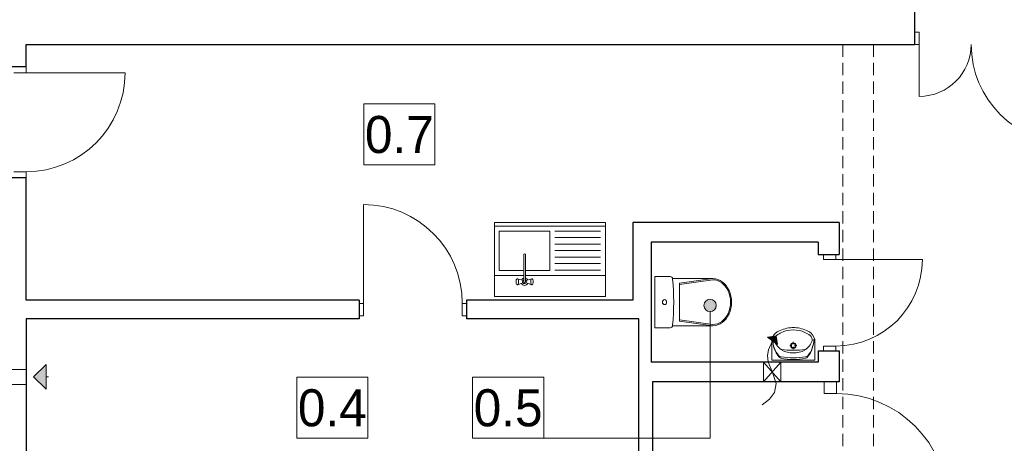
# Model space of a CAD drawing. Extents: x -547885 to -186295, y -25370 to 156194.
# Tile 165 of 256: x -488401 to -480430, y 35491 to 38918. Entities that reach past the tile are written whole.
import ezdxf

# ---------------------------------------------------------------- set-up
doc = ezdxf.new("R2010")
doc.units = 0
doc.header["$MEASUREMENT"] = 0
doc.linetypes.add('Krawędzie ukryte', pattern=[150, 100, -50])
for name, color, linetype in [('INWENT OPISY', 7, 'Continuous'), ('INWENT WYMIARY', 7, 'Continuous'), ('INWENT wyposarzenie', 7, 'Continuous'), ('Istniejące kominy', 7, 'Continuous')]:
    doc.layers.add(name, color=color, linetype=linetype)
for name, color, linetype, lineweight in [('INWENT OPISY_Nr_Pióra__21', 7, 'Continuous', 9), ('INWENT WYMIARY_Nr_Pióra__21', 7, 'Continuous', 9), ('INWENT wyposarzenie_Nr_Pióra__21', 7, 'Continuous', 9), ('INWENT. DRZWI_Nr_Pióra__5', 7, 'Continuous', 13), ('INWENT.ŚCIANY_Nr_Pióra__1', 7, 'Continuous', 25), ('Istniejące kominy_Nr_Pióra__21', 7, 'Continuous', 9), ('Istniejące stropy_Nr_Pióra__5', 7, 'Continuous', 13)]:
    doc.layers.add(name, color=color, linetype=linetype, lineweight=lineweight)
doc.styles.add('GENERATED_STYLE_1', font='txt')
doc.styles.add('GENERATED_STYLE_2', font='txt')
doc.dimstyles.new('GENERATED_STYLE__5', dxfattribs={"dimtxt": 160.000002, "dimasz": 114, "dimexe": 0.18, "dimexo": 0, "dimgap": 0.09, "dimtad": 1, "dimtih": 1, "dimtoh": 1, "dimdec": 0, "dimlfac": 0.1, "dimzin": 0, "dimdsep": 46, "dimtxsty": 'GENERATED_STYLE_2', "dimblk": 'ARROWHEAD_2', "dimblk1": 'ARROWHEAD_2', "dimblk2": 'ARROWHEAD_2', "dimcen": 0.09, "dimclrd": 7, "dimclre": 7, "dimclrt": 7, "dimazin": 0, "dimtfac": 1, "dimtdec": 4, "dimtmove": 0, "dimatfit": 3, "dimfxl": 0, "dimtolj": 1, "dimtzin": 0, "dimarcsym": 0})
doc.dimstyles.new('GENERATED_STYLE__6', dxfattribs={"dimtxt": 160.000002, "dimasz": 114, "dimexe": 0.18, "dimexo": 0, "dimgap": 0.09, "dimtad": 1, "dimdec": 0, "dimlfac": 0.1, "dimzin": 0, "dimdsep": 46, "dimtxsty": 'GENERATED_STYLE_2', "dimblk": 'ARROWHEAD_2', "dimblk1": 'ARROWHEAD_2', "dimblk2": 'ARROWHEAD_2', "dimcen": 0.09, "dimclrd": 7, "dimclre": 7, "dimclrt": 7, "dimazin": 0, "dimtfac": 1, "dimtdec": 4, "dimtmove": 2, "dimatfit": 3, "dimfxl": 0, "dimtolj": 1, "dimtzin": 0, "dimarcsym": 0})
doc.dimstyles.new('GENERATED_STYLE__7', dxfattribs={"dimtxt": 160.000002, "dimasz": 114, "dimexe": 0.18, "dimexo": 0, "dimgap": 0.09, "dimtad": 1, "dimdec": 0, "dimlfac": 0.1, "dimzin": 0, "dimdsep": 46, "dimtxsty": 'GENERATED_STYLE_2', "dimblk": 'ARROWHEAD_2', "dimblk1": 'ARROWHEAD_2', "dimblk2": 'ARROWHEAD_2', "dimcen": 0.09, "dimclrd": 7, "dimclre": 7, "dimclrt": 7, "dimazin": 0, "dimtfac": 1, "dimtdec": 4, "dimtmove": 0, "dimatfit": 3, "dimfxl": 0, "dimtolj": 1, "dimtzin": 0, "dimarcsym": 0})

# ---------------------------------------------------------------- blocks, each defined once
blk = doc.blocks.new('Symbol WC 2 14_251', base_point=(-483258.3, 36425.4))
at = {"layer": 'INWENT wyposarzenie_Nr_Pióra__21', "linetype": 'Continuous'}
for p, q in [((-483258.3, 36425.4), (-483258.3, 36839.9)), ((-483258.3, 36839.9), (-483135.8, 36839.9)), ((-483116.2, 36823.5), (-482789.4, 36823.5)), ((-482789.8, 36823.5), (-483058.7, 36786.3)), ((-482789.8, 36813.7), (-483058.7, 36776.6)), ((-483058.7, 36632.6), (-483058.7, 36786.3)), ((-483058.7, 36632.6), (-483058.7, 36478.9)), ((-483116, 36441.8), (-482789.4, 36441.8)), ((-482789.8, 36451.5), (-483058.7, 36488.7)), ((-482789.8, 36441.8), (-483058.7, 36478.9)), ((-483258.3, 36425.4), (-483135.8, 36425.4))]:
    blk.add_line(p, q, dxfattribs=at)
for centre, major_axis, ratio, start_param, end_param in [((-483135.8, 36815.8), (0, 24.1), 0.857479, 4.812804, 6.283185), ((-484627.7, 36632.6), (0, 1773.6), 0.857479, 4.60742, 4.817236), ((-482789.8, 36632.6), (0, -181.1), 0.790357, 0, 3.141593), ((-482789.4, 36632.6), (0, -190.8), 0.791506, 0, 3.141593), ((-483135.8, 36449.4), (0, 24.1), 0.857479, 3.141593, 4.602988)]:
    blk.add_ellipse(centre, major_axis=major_axis, ratio=ratio, start_param=start_param, end_param=end_param, dxfattribs=at)
blk.add_ellipse((-483181, 36632.6), major_axis=(0, 20.1), ratio=0.857479, dxfattribs=at)
blk = doc.blocks.new('Symbol Umywalka 14_253', base_point=(-481963.3, 36427.7))
at = {"layer": 'INWENT wyposarzenie_Nr_Pióra__21', "linetype": 'Continuous'}
for p, q in [((-482313.3, 36161.9), (-482313.3, 36310)), ((-482167.7, 36280.7), (-482149.1, 36280.7)), ((-482138.3, 36291.5), (-482138.3, 36310.2)), ((-482138.3, 36251.3), (-482138.3, 36269.9)), ((-482127.4, 36280.7), (-482108.8, 36280.7)), ((-481963.3, 36161.9), (-481963.3, 36310)), ((-481963.3, 36161.9), (-482313.3, 36161.9)), ((-482193.5, 36161.9), (-482083.2, 36161.9))]:
    blk.add_line(p, q, dxfattribs=at)
for radius in [22.7, 16.2]:
    blk.add_circle((-482138.3, 36280.7), radius, dxfattribs=at)
for centre, radius, start, end in [((-482224.4, 36313.8), 89, 128.74542, 182.45518), ((-482239.5, 36322.7), 52.5, 130.80161, 183.93061), ((-482193.9, 36275.6), 137.9, 117.15714, 128.68481), ((-482153.5, 36215.5), 189.9, 99.99776, 129.28506), ((-482129.5, 36140.1), 287.9, 94.20524, 116.2597), ((-482138.3, 36203), 205.2, 76.43339, 103.56661), ((-482138.3, 36252.7), 175, 85.98758, 94.01241), ((-482147.2, 36140.1), 287.9, 63.7403, 85.79476), ((-482123.1, 36215.5), 189.9, 50.71494, 80.00224), ((-482082.7, 36275.6), 137.9, 51.31519, 62.84286), ((-482037.2, 36322.7), 52.5, 356.06939, 49.19839), ((-482052.3, 36313.8), 89, 357.54482, 51.25458), ((-482084.2, 36329.1), 220.1, 179.01528, 219.25775), ((-482106.5, 36330.3), 197.8, 179.24582, 221.39804), ((-482146.7, 36376.5), 156, 201.55193, 237.15578), ((-482130, 36376.5), 156, 302.84422, 338.44807), ((-482192.4, 36329.2), 220.1, 320.66478, 0.90725), ((-482170.1, 36330.4), 197.8, 318.52449, 0.67671), ((-482233, 36218.8), 29.2, 221.39803, 262.09208), ((-482232, 36208.3), 29.2, 219.25775, 257.22851), ((-482134.1, 36930.7), 747.9, 262.09208, 269.67755), ((-482138.3, 36881.8), 638.3, 261.17957, 278.82655), ((-482150.8, 36379), 156, 238.94394, 274.60598), ((-482141.7, 36930.7), 747.9, 270.24498, 277.83045), ((-482125.8, 36379), 156, 265.39402, 301.05606), ((-482043.8, 36218.7), 29.2, 277.83045, 318.52449), ((-482044.7, 36208.2), 29.2, 282.69402, 320.66478), ((-482141.6, 36607.1), 438.1, 257.22851, 270.43281), ((-482134.6, 36607.1), 438.1, 269.48972, 282.69402)]:
    blk.add_arc(centre, radius, start, end, dxfattribs=at)
blk = doc.blocks.new('Linia_3', base_point=(-488288.3, 36027.6))
at = {"layer": 'Istniejące kominy_Nr_Pióra__21', "linetype": 'Continuous'}
blk.add_hatch(color=256, dxfattribs=at).paths.add_polyline_path([(-488288.3, 36027.6), (-488188.3, 36127.6), (-488188.3, 35927.6)], flags=0)
for p, q in [((-488288.3, 36027.6), (-488188.3, 36127.6)), ((-488188.3, 36127.6), (-488188.3, 35927.6)), ((-488288.3, 36027.6), (-488188.3, 35927.6)), ((-488188.3, 36027.6), (-488168.3, 36027.6))]:
    blk.add_line(p, q, dxfattribs=at)
blk = doc.blocks.new('Linia_4', base_point=(-482812.3, 35531.7))
at = {"layer": 'INWENT OPISY_Nr_Pióra__21', "linetype": 'Continuous'}
blk.add_hatch(color=256, dxfattribs=at).paths.add_polyline_path([(-482762.3, 36606.2), (-482766.1, 36625.3), (-482777, 36641.6), (-482793.2, 36652.4), (-482812.3, 36656.2), (-482831.5, 36652.4), (-482847.7, 36641.6), (-482858.5, 36625.3), (-482862.3, 36606.2), (-482858.5, 36587.1), (-482847.7, 36570.9), (-482831.5, 36560), (-482812.3, 36556.2), (-482793.2, 36560), (-482777, 36570.9), (-482766.1, 36587.1)], flags=0)
blk.add_line((-482812.3, 35531.7), (-482812.3, 36556.2), dxfattribs=at)
blk.add_circle((-482812.3, 36606.2), 50, dxfattribs=at)
blk = doc.blocks.new('Krzywa_4', base_point=(-482389.6, 35801))
at = {"layer": 'Istniejące kominy_Nr_Pióra__21', "linetype": 'Continuous'}
blk.add_hatch(color=256, dxfattribs=at).paths.add_polyline_path([(-482276.8, 36360.6), (-482265.4, 36290.8), (-482346.6, 36349.1)], flags=0)
for p, q in [((-482276.8, 36360.6), (-482346.6, 36349.1)), ((-482265.4, 36290.8), (-482346.6, 36349.1)), ((-482276.8, 36360.6), (-482265.4, 36290.8))]:
    blk.add_line(p, q, dxfattribs=at)
at = {"layer": 'Istniejące kominy_Nr_Pióra__21', "linetype": 'Continuous', "flags": 128}
blk.add_lwpolyline([(-482389.6, 35801), (-482330, 35846.9), (-482290.8, 35901.4), (-482276.8, 35974.1), (-482305.9, 36062.6), (-482341.7, 36150.3), (-482345.9, 36199.7), (-482338.5, 36245.7), (-482306, 36319.9)], dxfattribs=at)
blk = doc.blocks.new('*D652')
at = {"layer": 'INWENT WYMIARY_Nr_Pióra__21', "linetype": 'Continuous'}
for p, q in [((-509855, 47120.3), (-509941.6, 46970.3)), ((-509898.3, 46932.8), (-509898.3, 47157.8)), ((-471916.6, 46970.3), (-471830, 47120.3)), ((-471873.3, 46932.8), (-471873.3, 47157.8)), ((-509971.7, 47045.3), (-509898.3, 47045.3)), ((-509898.3, 47045.3), (-471873.3, 47045.3)), ((-471873.3, 47045.3), (-471800, 47045.3))]:
    blk.add_line(p, q, dxfattribs=at)
at = {"layer": 'INWENT WYMIARY_Nr_Pióra__21', "insert": (-491116.2, 47077.3), "char_height": 160, "attachment_point": 7, "style": 'GENERATED_STYLE_2'}
blk.add_mtext('{3\xa0803}', dxfattribs=at)
blk = doc.blocks.new('ARROWHEAD_2')
at = {"color": 0, "linetype": 'Continuous', "lineweight": 0}
for p, q in [((0, 0), (-1, 0)), ((-0.378, -0.655), (0.378, 0.655))]:
    blk.add_line(p, q, dxfattribs=at)
blk = doc.blocks.new('*D654')
at = {"layer": 'INWENT WYMIARY_Nr_Pióra__21', "linetype": 'Continuous'}
for p, q in [((-471242.1, 45147.6), (-471242.1, 45221)), ((-471129.6, 45147.6), (-471354.6, 45147.6)), ((-471317.1, 45190.9), (-471167.1, 45104.3)), ((-471167.1, 45044.3), (-471317.1, 45130.9)), ((-471242.1, 45087.6), (-471242.1, 45147.6)), ((-471129.6, 45087.6), (-471354.6, 45087.6))]:
    blk.add_line(p, q, dxfattribs=at)
at = {"layer": 'INWENT WYMIARY_Nr_Pióra__21', "char_height": 160, "attachment_point": 7, "rotation": 90, "style": 'GENERATED_STYLE_2'}
for s, insert in [('{6}', (-471274.1, 45248.7)), ('{1\xa0238}', (-471274.1, 38667.2))]:
    blk.add_mtext(s, dxfattribs=dict(at, insert=insert))
blk = doc.blocks.new('*D655')
at = {"layer": 'INWENT WYMIARY_Nr_Pióra__21', "linetype": 'Continuous'}
for p, q in [((-471020.1, 45147.6), (-471020.1, 45221)), ((-470907.6, 45147.6), (-471132.6, 45147.6)), ((-470945.1, 45104.3), (-471095.1, 45190.9)), ((-471020.1, 32707.6), (-471020.1, 45147.6)), ((-470907.6, 32707.6), (-471132.6, 32707.6)), ((-471095.1, 32750.9), (-470945.1, 32664.3)), ((-471020.1, 32634.3), (-471020.1, 32707.6))]:
    blk.add_line(p, q, dxfattribs=at)
at = {"layer": 'INWENT WYMIARY_Nr_Pióra__21', "insert": (-471052.1, 38697.2), "char_height": 160, "attachment_point": 7, "rotation": 90, "style": 'GENERATED_STYLE_2'}
blk.add_mtext('{1\xa0244}', dxfattribs=at)

msp = doc.modelspace()

# ---------------------------------------------------------------- linework, layer by layer
at = {"layer": 'INWENT OPISY_Nr_Pióra__21', "linetype": 'Continuous'}
msp.add_line((-484159, 35531.7), (-482812.3, 35531.7), dxfattribs=at)
at = {"layer": 'INWENT wyposarzenie_Nr_Pióra__21', "linetype": 'Continuous'}
for p, q in [((-484558.3, 37277.6), (-484558.3, 37227.6)), ((-484558.3, 37277.6), (-483658.3, 37277.6)), ((-484558.3, 37277.6), (-484558.3, 36677.6)), ((-484558.3, 37247.6), (-483658.3, 37247.6)), ((-484558.3, 36847.6), (-484558.3, 37247.6)), ((-483658.3, 37277.6), (-483658.3, 37227.6)), ((-483658.3, 37277.6), (-483658.3, 36677.6)), ((-483658.3, 37247.6), (-483658.3, 36847.6)), ((-484518.3, 37207.6), (-484518.3, 36887.6)), ((-484108.3, 37207.6), (-484518.3, 37207.6)), ((-484108.3, 36887.6), (-484108.3, 37207.6)), ((-484068.3, 37207.6), (-483698.3, 37207.6)), ((-484068.3, 37155.1), (-483698.3, 37155.1)), ((-484068.3, 37102.6), (-483698.3, 37102.6)), ((-484321.2, 36796.2), (-484321.2, 37016.5)), ((-484305.4, 37016.5), (-484305.4, 36796.2)), ((-484068.3, 37050.1), (-483698.3, 37050.1)), ((-484068.3, 36997.6), (-483698.3, 36997.6)), ((-484068.3, 36945.1), (-483698.3, 36945.1)), ((-484321.2, 36847.6), (-484558.3, 36847.6)), ((-484518.3, 36887.6), (-484321.2, 36887.6)), ((-484305.4, 36887.6), (-484108.3, 36887.6)), ((-483658.3, 36847.6), (-484305.4, 36847.6)), ((-484068.3, 36892.6), (-483698.3, 36892.6)), ((-484383.3, 36801.1), (-484382.5, 36807.6)), ((-484383.3, 36794.2), (-484383.3, 36801.1)), ((-484382.5, 36787.6), (-484383.3, 36794.2)), ((-484382.5, 36807.6), (-484380.9, 36813)), ((-484380.9, 36782.3), (-484382.5, 36787.6)), ((-484380.9, 36813), (-484378.9, 36816.4)), ((-484378.9, 36778.8), (-484380.9, 36782.3)), ((-484373.7, 36820.2), (-484378.9, 36816.4)), ((-484373.7, 36775.1), (-484378.9, 36778.8)), ((-484373.7, 36820.2), (-484370.9, 36821.6)), ((-484370.9, 36773.6), (-484373.7, 36775.1)), ((-484370.9, 36821.6), (-484368.1, 36820.2)), ((-484333.4, 36809.7), (-484370.9, 36821.6)), ((-484333.4, 36785.6), (-484370.9, 36773.6)), ((-484368.1, 36775.1), (-484370.9, 36773.6)), ((-484368.1, 36820.2), (-484365.6, 36816)), ((-484365.6, 36779.2), (-484368.1, 36775.1)), ((-484365.6, 36816), (-484363.8, 36809.6)), ((-484363.8, 36785.6), (-484365.6, 36779.2)), ((-484363.8, 36809.6), (-484362.8, 36801.8)), ((-484362.8, 36793.5), (-484363.8, 36785.6)), ((-484362.8, 36801.8), (-484362.8, 36793.5)), ((-484293.2, 36809.7), (-484255.7, 36821.6)), ((-484293.2, 36785.6), (-484255.7, 36773.6)), ((-484263.8, 36801.8), (-484262.8, 36809.6)), ((-484263.8, 36793.5), (-484263.8, 36801.8)), ((-484262.8, 36785.6), (-484263.8, 36793.5)), ((-484262.8, 36809.6), (-484261, 36816)), ((-484261, 36779.2), (-484262.8, 36785.6)), ((-484261, 36816), (-484258.5, 36820.2)), ((-484258.5, 36775.1), (-484261, 36779.2)), ((-484258.5, 36820.2), (-484255.7, 36821.6)), ((-484255.7, 36773.6), (-484258.5, 36775.1)), ((-484255.7, 36821.6), (-484252.9, 36820.2)), ((-484252.9, 36775.1), (-484255.7, 36773.6)), ((-484252.9, 36820.2), (-484247.8, 36816.4)), ((-484252.9, 36775.1), (-484247.8, 36778.8)), ((-484247.8, 36816.4), (-484245.7, 36813)), ((-484245.7, 36782.3), (-484247.8, 36778.8)), ((-484245.7, 36813), (-484244.2, 36807.6)), ((-484244.2, 36787.6), (-484245.7, 36782.3)), ((-484244.2, 36807.6), (-484243.4, 36801.1)), ((-484243.4, 36794.2), (-484244.2, 36787.6)), ((-484243.4, 36801.1), (-484243.4, 36794.2)), ((-483658.3, 36677.6), (-484558.3, 36677.6))]:
    msp.add_line(p, q, dxfattribs=at)
for centre, radius, start, end in [((-484313.3, 37016.5), 7.88, 0, 180), ((-484313.3, 36797.6), 30, 105.22531, 152.02347), ((-484313.3, 36797.6), 30, 207.97653, 332.02347), ((-484313.3, 36797.6), 16.8, 118.05488, 61.94512), ((-484313.3, 36797.6), 8, 190, 350), ((-484313.3, 36797.6), 30, 27.97653, 74.77469)]:
    msp.add_arc(centre, radius, start, end, dxfattribs=at)
at = {"layer": 'INWENT. DRZWI_Nr_Pióra__5', "linetype": 'Continuous'}
for p, q in [((-481118.3, 38817.6), (-481158.3, 38817.6)), ((-481118.3, 38717.6), (-481118.3, 38817.6)), ((-481158.3, 38717.6), (-481118.3, 38717.6)), ((-481118.3, 38717.6), (-481118.3, 38297.6)), ((-488348.3, 38537.6), (-488348.3, 38487.6)), ((-488348.3, 38487.6), (-488448.3, 38487.6)), ((-488348.3, 38487.6), (-487548.3, 38487.6)), ((-488348.3, 37687.6), (-488448.3, 37687.6)), ((-488348.3, 37637.6), (-488348.3, 37687.6)), ((-485618.3, 36622.6), (-485618.3, 37422.6)), ((-481893.3, 36977.6), (-481893.3, 37017.6)), ((-481793.3, 37017.6), (-481793.3, 36977.6)), ((-481793.3, 36977.6), (-481893.3, 36977.6)), ((-481793.3, 36977.6), (-481093.3, 36977.6)), ((-485653.3, 36622.6), (-485618.3, 36622.6)), ((-485618.3, 36622.6), (-485618.3, 36522.6)), ((-484783.3, 36622.6), (-484818.3, 36622.6)), ((-484818.3, 36622.6), (-484818.3, 36522.6)), ((-485618.3, 36522.6), (-485653.3, 36522.6)), ((-484818.3, 36522.6), (-484783.3, 36522.6)), ((-481793.3, 36277.6), (-481893.3, 36277.6)), ((-481893.3, 36277.6), (-481893.3, 36237.6)), ((-481793.3, 36237.6), (-481793.3, 36277.6)), ((-481888.3, 35892.6), (-481888.3, 35987.6)), ((-481788.3, 35987.6), (-481788.3, 35892.6)), ((-481788.3, 35892.6), (-481888.3, 35892.6))]:
    msp.add_line(p, q, dxfattribs=at)
for centre, radius, start, end in [((-481118.3, 38717.6), 420, 270, 0), ((-479898.3, 38717.6), 800, 180, 270), ((-488348.3, 38487.6), 800, 270, 0), ((-485618.3, 36622.6), 800, 0, 90), ((-481793.3, 36977.6), 700, 270, 0), ((-481788.3, 34992.6), 900, 0, 90)]:
    msp.add_arc(centre, radius, start, end, dxfattribs=at)
at = {"layer": 'INWENT.ŚCIANY_Nr_Pióra__1', "linetype": 'Continuous'}
for p, q in [((-481158.3, 39017.6), (-481158.3, 38717.6)), ((-488348.3, 38717.6), (-481158.3, 38717.6)), ((-488348.3, 38537.6), (-488348.3, 38717.6)), ((-488348.3, 38537.6), (-488948.3, 38537.6)), ((-488348.3, 37637.6), (-488948.3, 37637.6)), ((-488348.3, 36647.6), (-488348.3, 37637.6)), ((-481768.3, 37277.6), (-483438.3, 37277.6)), ((-483438.3, 37277.6), (-483438.3, 36647.6)), ((-481768.3, 37277.6), (-481768.3, 37017.6)), ((-481938.3, 37117.6), (-483288.3, 37117.6)), ((-483288.3, 37117.6), (-483288.3, 36147.6)), ((-481938.3, 37117.6), (-481938.3, 37017.6)), ((-481938.3, 37017.6), (-481768.3, 37017.6)), ((-485653.3, 36647.6), (-488348.3, 36647.6)), ((-485653.3, 36647.6), (-485653.3, 36497.6)), ((-483438.3, 36647.6), (-484783.3, 36647.6)), ((-484783.3, 36647.6), (-484783.3, 36497.6)), ((-488348.3, 36497.6), (-488348.3, 33467.6)), ((-485653.3, 36497.6), (-488348.3, 36497.6)), ((-483388.3, 36497.6), (-484783.3, 36497.6)), ((-483388.3, 33467.6), (-483388.3, 36497.6)), ((-481938.3, 36237.6), (-481768.3, 36237.6)), ((-481938.3, 36237.6), (-481938.3, 36147.6)), ((-481768.3, 36237.6), (-481768.3, 35987.6)), ((-481938.3, 36147.6), (-483288.3, 36147.6)), ((-481888.3, 35987.6), (-483278.3, 35987.6)), ((-483278.3, 35987.6), (-483278.3, 33467.6)), ((-481768.3, 35987.6), (-481888.3, 35987.6))]:
    msp.add_line(p, q, dxfattribs=at)
at = {"layer": 'Istniejące kominy_Nr_Pióra__21', "linetype": 'Continuous'}
for p, q in [((-482378.3, 35987.6), (-482378.3, 36147.6)), ((-482238.3, 35987.6), (-482378.3, 36147.6)), ((-482378.3, 35987.6), (-482238.3, 36147.6)), ((-482238.3, 35987.6), (-482238.3, 36147.6)), ((-488348.3, 36087.6), (-488588.3, 36087.6)), ((-488588.3, 35967.6), (-488348.3, 35967.6))]:
    msp.add_line(p, q, dxfattribs=at)
at = {"layer": 'Istniejące stropy_Nr_Pióra__5', "linetype": 'Krawędzie ukryte'}
for p, q in [((-481738.3, 38717.6), (-481738.3, 34897.6)), ((-481488.3, 38717.6), (-481488.3, 34897.6))]:
    msp.add_line(p, q, dxfattribs=at)

# ---------------------------------------------------------------- block references
at = {"layer": 'INWENT OPISY', "linetype": 'Continuous'}
msp.add_blockref('Linia_4', (-482812.3, 35531.7), dxfattribs=at)
at = {"layer": 'INWENT wyposarzenie', "color": 104, "linetype": 'Continuous', "lineweight": 13, "true_color": 0x029e21}
for name, p in [('Symbol WC 2 14_251', (-483258.3, 36425.4)), ('Symbol Umywalka 14_253', (-481963.3, 36427.7))]:
    msp.add_blockref(name, p, dxfattribs=at)
at = {"layer": 'Istniejące kominy', "linetype": 'Continuous'}
for name, p in [('Krzywa_4', (-482389.6, 35801)), ('Linia_3', (-488288.3, 36027.6))]:
    msp.add_blockref(name, p, dxfattribs=at)

# ---------------------------------------------------------------- dimensions: what is measured, and where the dimension line sits
at = {"layer": 'INWENT WYMIARY', "linetype": 'Continuous'}
dim = msp.add_linear_dim(base=(-509898.3276, 47045.2825), p1=(-509898.3276, 34625.6987), p2=(-471873.3243, 33972.4433), dimstyle='GENERATED_STYLE__5', dxfattribs=at)
dim.commit()
dim.dimension.update_dxf_attribs({"geometry": '*D652', "text_midpoint": (-490842.6723, 47157.2825)})
for base, p1, dimstyle, picture, middle in [((-471242.1, 32707.6), (-471873.3, 45087.6), 'GENERATED_STYLE__6', '*D654', (-471354.1, 45309.4)), ((-471020.1, 32707.6), (-471873.3, 32707.6), 'GENERATED_STYLE__7', '*D655', (-471132.1, 38970.8))]:
    dim = msp.add_linear_dim(base=base, p1=p1, p2=(-488783.3, 45147.6), angle=90, dimstyle=dimstyle, dxfattribs=at)
    dim.commit()
    dim.dimension.update_dxf_attribs({"geometry": picture, "text_midpoint": middle})

# ---------------------------------------------------------------- next in the draw order: wipeouts: each hides what was drawn before it
at = {"linetype": 'Continuous', "ltscale": 1947248.4826293}
msp.add_wipeout([(-485615.5, 38236.9), (-485039.5, 38236.9), (-485039.5, 37742.8), (-485615.5, 37742.8)], dxfattribs=at).dxf.layer = 'INWENT OPISY_Nr_Pióra__21'
at = {"linetype": 'Continuous', "ltscale": 1948743.154423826}
msp.add_wipeout([(-486158.2, 36025.8), (-485582.2, 36025.8), (-485582.2, 35531.7), (-486158.2, 35531.7)], dxfattribs=at).dxf.layer = 'INWENT OPISY_Nr_Pióra__21'
at = {"linetype": 'Continuous', "ltscale": 1943065.895839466}
msp.add_wipeout([(-484735, 36025.8), (-484159, 36025.8), (-484159, 35531.7), (-484735, 35531.7)], dxfattribs=at).dxf.layer = 'INWENT OPISY_Nr_Pióra__21'

# ---------------------------------------------------------------- next in the draw order: linework, layer by layer
at = {"layer": 'INWENT OPISY_Nr_Pióra__21', "linetype": 'Continuous', "flags": 128}
for points in [[(-485615.5, 38236.9), (-485039.5, 38236.9), (-485039.5, 37742.8), (-485615.5, 37742.8)], [(-486158.2, 36025.8), (-485582.2, 36025.8), (-485582.2, 35531.7), (-486158.2, 35531.7)], [(-484735, 36025.8), (-484159, 36025.8), (-484159, 35531.7), (-484735, 35531.7)]]:
    msp.add_lwpolyline(points, close=True, dxfattribs=at)

# ---------------------------------------------------------------- next in the draw order: texts
at = {"layer": 'INWENT OPISY_Nr_Pióra__21', "linetype": 'Continuous', "char_height": 300, "attachment_point": 8, "style": 'GENERATED_STYLE_1'}
for s, insert in [('{0.7 }', (-485327.5, 37834.8)), ('{0.4 }', (-485870.2, 35623.7)), ('{0.5 }', (-484447, 35623.7))]:
    msp.add_mtext(s, dxfattribs=dict(at, insert=insert))

doc.saveas('drawing.dxf')
